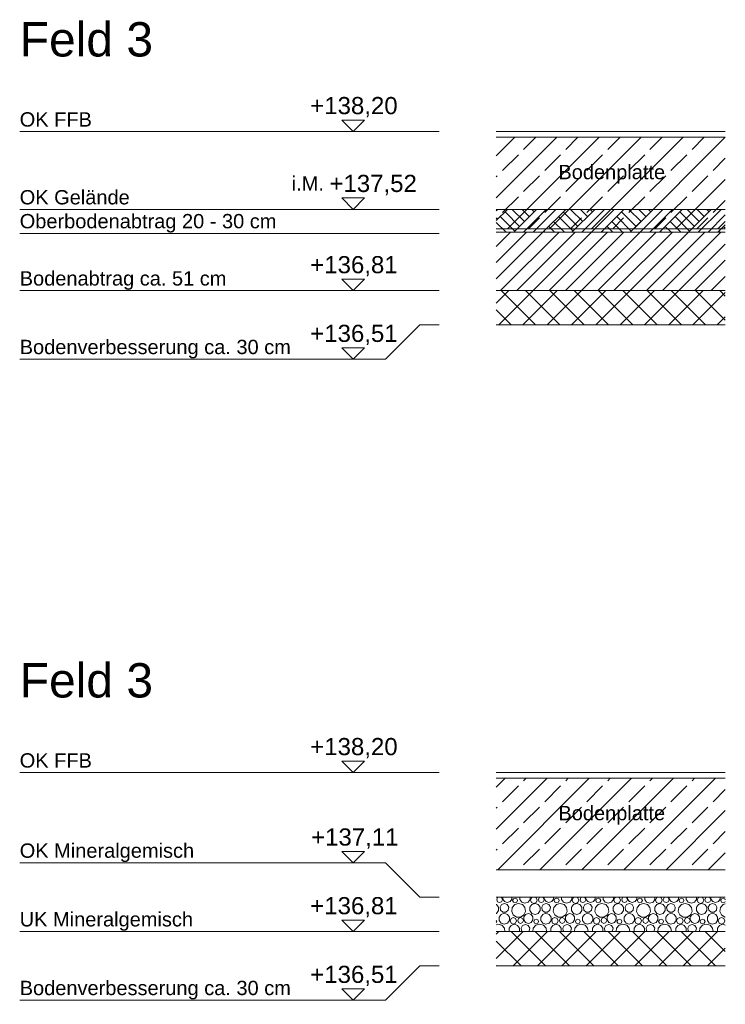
# Model space of a CAD drawing. Header units: metres. Extents: x -177922 to 5550634, y -507967 to 368279.
# Tile 4 of 125: x -47513 to -41351, y -85328 to -76726. Entities that reach past the tile are written whole.
import ezdxf

# ---------------------------------------------------------------- set-up
doc = ezdxf.new("R2010")
doc.units = ezdxf.units.M
doc.header["$LTSCALE"] = 0.05
doc.linetypes.add('Wipeout_Contour', pattern=[20000, 0, -20000])
for name, color, linetype in [('A_1_Schraffuren', 7, 'Continuous'), ('A_6_BE_Linien', 7, 'Continuous'), ('A_6_BE_Text', 7, 'Continuous')]:
    doc.layers.add(name, color=color, linetype=linetype)
doc.styles.add('ERSTELLTER_STIL_3', font='arial.ttf')
pattern_1 = [(45, (0, 0), (-183.84776, 183.84776), []), (45, (-91.92, 91.92), (-183.84776, 183.84776), [195, -65])]
pattern_2 = [(45, (0, 0), (-106.06602, 106.06602), []), (135, (0, 0), (106.06602, 106.06602), [])]

# ---------------------------------------------------------------- blocks, each defined once
blk = doc.blocks.new('*X46')
at = {"layer": 'A_1_Schraffuren', "color": 1, "linetype": 'Continuous', "lineweight": 18}
for p, q in [((-43348.1, -84456.4), (-43350.9, -84455.5)), ((-43330.8, -84480.3), (-43348.1, -84456.4)), ((-43339.7, -84396.4), (-43347.1, -84414.1)), ((-43347.1, -84414.1), (-43339.7, -84431.8)), ((-43331.6, -84393), (-43339.7, -84396.4)), ((-43339.7, -84431.8), (-43322, -84439.2)), ((-43322, -84439.2), (-43304.3, -84431.8)), ((-43304.8, -84456.8), (-43317.9, -84479.5)), ((-43304.3, -84396.4), (-43312.4, -84393)), ((-43280.1, -84447.8), (-43304.8, -84456.8)), ((-43296.9, -84414.1), (-43304.3, -84396.4)), ((-43304.3, -84431.8), (-43296.9, -84414.1)), ((-43295.1, -84393), (-43295.1, -84409.5)), ((-43295.1, -84409.5), (-43279.6, -84430.8)), ((-43255.5, -84456.8), (-43280.1, -84447.8)), ((-43279.6, -84430.8), (-43254.6, -84438.9)), ((-43242.4, -84479.5), (-43255.5, -84456.8)), ((-43254.6, -84438.9), (-43229.6, -84430.8)), ((-43229.6, -84430.8), (-43214.2, -84409.5)), ((-43214.2, -84409.5), (-43214.2, -84393)), ((-43189.1, -84456), (-43211.7, -84482)), ((-43201.9, -84407.2), (-43207.9, -84421.8)), ((-43207.9, -84421.8), (-43201.9, -84436.4)), ((-43187.2, -84401.1), (-43201.9, -84407.2)), ((-43201.9, -84436.4), (-43187.2, -84442.5)), ((-43156, -84446.2), (-43189.1, -84456)), ((-43172.6, -84407.2), (-43187.2, -84401.1)), ((-43187.2, -84442.5), (-43172.6, -84436.4)), ((-43166.6, -84421.8), (-43172.6, -84407.2)), ((-43172.6, -84436.4), (-43166.6, -84421.8)), ((-43122.9, -84456), (-43156, -84446.2)), ((-43146.1, -84393), (-43146.1, -84413.2)), ((-43146.1, -84413.2), (-43129, -84436.8)), ((-43129, -84436.8), (-43101.1, -84445.9)), ((-43100.3, -84482), (-43122.9, -84456)), ((-43101.1, -84445.9), (-43073.3, -84436.8)), ((-43073.3, -84436.8), (-43056.2, -84413.2)), ((-43040.5, -84456.4), (-43057.8, -84480.3)), ((-43056.2, -84413.2), (-43056.2, -84393)), ((-43042.3, -84397.4), (-43050.7, -84417.7)), ((-43050.7, -84417.7), (-43042.3, -84437.9)), ((-43031.6, -84393), (-43042.3, -84397.4)), ((-43042.3, -84437.9), (-43022.1, -84446.2)), ((-43012.5, -84447.3), (-43040.5, -84456.4)), ((-43022.1, -84446.2), (-43001.9, -84437.9)), ((-43001.9, -84397.4), (-43012.6, -84393)), ((-42984.4, -84456.4), (-43012.5, -84447.3)), ((-42993.5, -84417.7), (-43001.9, -84397.4)), ((-43001.9, -84437.9), (-42993.5, -84417.7)), ((-42967.1, -84480.3), (-42984.4, -84456.4)), ((-42976, -84396.4), (-42983.4, -84414.1)), ((-42983.4, -84414.1), (-42976, -84431.8)), ((-42967.9, -84393), (-42976, -84396.4)), ((-42976, -84431.8), (-42958.3, -84439.2)), ((-42958.3, -84439.2), (-42940.6, -84431.8)), ((-42941.1, -84456.8), (-42954.2, -84479.5)), ((-42940.6, -84396.4), (-42948.7, -84393)), ((-42916.4, -84447.8), (-42941.1, -84456.8)), ((-42933.2, -84414.1), (-42940.6, -84396.4)), ((-42940.6, -84431.8), (-42933.2, -84414.1)), ((-42931.4, -84393), (-42931.4, -84409.5)), ((-42931.4, -84409.5), (-42915.9, -84430.8)), ((-42891.8, -84456.8), (-42916.4, -84447.8)), ((-42915.9, -84430.8), (-42890.9, -84438.9)), ((-42878.6, -84479.5), (-42891.8, -84456.8)), ((-42890.9, -84438.9), (-42865.9, -84430.8)), ((-42865.9, -84430.8), (-42850.4, -84409.5)), ((-42850.4, -84409.5), (-42850.4, -84393)), ((-42825.4, -84456), (-42848, -84482)), ((-42838.2, -84407.2), (-42844.2, -84421.8)), ((-42844.2, -84421.8), (-42838.2, -84436.4)), ((-42823.5, -84401.1), (-42838.2, -84407.2)), ((-42838.2, -84436.4), (-42823.5, -84442.5)), ((-42792.3, -84446.2), (-42825.4, -84456)), ((-42808.9, -84407.2), (-42823.5, -84401.1)), ((-42823.5, -84442.5), (-42808.9, -84436.4)), ((-42802.9, -84421.8), (-42808.9, -84407.2)), ((-42808.9, -84436.4), (-42802.9, -84421.8)), ((-42759.2, -84456), (-42792.3, -84446.2)), ((-42782.4, -84393), (-42782.4, -84413.2)), ((-42782.4, -84413.2), (-42765.2, -84436.8)), ((-42765.2, -84436.8), (-42737.4, -84445.9)), ((-42736.6, -84482), (-42759.2, -84456)), ((-42737.4, -84445.9), (-42709.6, -84436.8)), ((-42709.6, -84436.8), (-42692.4, -84413.2)), ((-42676.8, -84456.4), (-42694.1, -84480.3)), ((-42692.4, -84413.2), (-42692.4, -84393)), ((-42678.6, -84397.4), (-42687, -84417.7)), ((-42687, -84417.7), (-42678.6, -84437.9)), ((-42667.9, -84393), (-42678.6, -84397.4)), ((-42678.6, -84437.9), (-42658.4, -84446.2)), ((-42648.7, -84447.3), (-42676.8, -84456.4)), ((-42658.4, -84446.2), (-42638.2, -84437.9)), ((-42638.2, -84397.4), (-42648.9, -84393)), ((-42620.7, -84456.4), (-42648.7, -84447.3)), ((-42629.8, -84417.7), (-42638.2, -84397.4)), ((-42638.2, -84437.9), (-42629.8, -84417.7)), ((-42603.4, -84480.3), (-42620.7, -84456.4)), ((-42612.3, -84396.4), (-42619.7, -84414.1)), ((-42619.7, -84414.1), (-42612.3, -84431.8)), ((-42604.2, -84393), (-42612.3, -84396.4)), ((-42612.3, -84431.8), (-42594.6, -84439.2)), ((-42594.6, -84439.2), (-42576.9, -84431.8)), ((-42577.4, -84456.8), (-42590.5, -84479.5)), ((-42576.9, -84396.4), (-42585, -84393)), ((-42552.7, -84447.8), (-42577.4, -84456.8)), ((-42569.5, -84414.1), (-42576.9, -84396.4)), ((-42576.9, -84431.8), (-42569.5, -84414.1)), ((-42567.7, -84393), (-42567.7, -84409.5)), ((-42567.7, -84409.5), (-42552.2, -84430.8)), ((-42528.1, -84456.8), (-42552.7, -84447.8)), ((-42552.2, -84430.8), (-42527.2, -84438.9)), ((-42514.9, -84479.5), (-42528.1, -84456.8)), ((-42527.2, -84438.9), (-42502.2, -84430.8)), ((-42502.2, -84430.8), (-42486.7, -84409.5)), ((-42486.7, -84409.5), (-42486.7, -84393)), ((-42461.7, -84456), (-42484.3, -84482)), ((-42474.5, -84407.2), (-42480.5, -84421.8)), ((-42480.5, -84421.8), (-42474.5, -84436.4)), ((-42459.8, -84401.1), (-42474.5, -84407.2)), ((-42474.5, -84436.4), (-42459.8, -84442.5)), ((-42428.6, -84446.2), (-42461.7, -84456)), ((-42445.2, -84407.2), (-42459.8, -84401.1)), ((-42459.8, -84442.5), (-42445.2, -84436.4)), ((-42439.2, -84421.8), (-42445.2, -84407.2)), ((-42445.2, -84436.4), (-42439.2, -84421.8)), ((-42395.5, -84456), (-42428.6, -84446.2)), ((-42418.7, -84393), (-42418.7, -84413.2)), ((-42418.7, -84413.2), (-42401.5, -84436.8)), ((-42401.5, -84436.8), (-42373.7, -84445.9)), ((-42372.9, -84482), (-42395.5, -84456)), ((-42373.7, -84445.9), (-42345.9, -84436.8)), ((-42345.9, -84436.8), (-42328.7, -84413.2)), ((-42313.1, -84456.4), (-42330.4, -84480.3)), ((-42328.7, -84413.2), (-42328.7, -84393)), ((-42314.9, -84397.4), (-42323.3, -84417.7)), ((-42323.3, -84417.7), (-42314.9, -84437.9)), ((-42304.2, -84393), (-42314.9, -84397.4)), ((-42314.9, -84437.9), (-42294.7, -84446.2)), ((-42285, -84447.3), (-42313.1, -84456.4)), ((-42294.7, -84446.2), (-42274.5, -84437.9)), ((-42274.5, -84397.4), (-42285.2, -84393)), ((-42257, -84456.4), (-42285, -84447.3)), ((-42266.1, -84417.7), (-42274.5, -84397.4)), ((-42274.5, -84437.9), (-42266.1, -84417.7)), ((-42239.7, -84480.3), (-42257, -84456.4)), ((-42248.6, -84396.4), (-42255.9, -84414.1)), ((-42255.9, -84414.1), (-42248.6, -84431.8)), ((-42240.5, -84393), (-42248.6, -84396.4)), ((-42248.6, -84431.8), (-42230.9, -84439.2)), ((-42230.9, -84439.2), (-42213.1, -84431.8)), ((-42213.7, -84456.8), (-42226.8, -84479.5)), ((-42213.1, -84396.4), (-42221.3, -84393)), ((-42189, -84447.8), (-42213.7, -84456.8)), ((-42205.8, -84414.1), (-42213.1, -84396.4)), ((-42213.1, -84431.8), (-42205.8, -84414.1)), ((-42204, -84393), (-42204, -84409.5)), ((-42204, -84409.5), (-42188.5, -84430.8)), ((-42164.3, -84456.8), (-42189, -84447.8)), ((-42188.5, -84430.8), (-42163.5, -84438.9)), ((-42151.2, -84479.5), (-42164.3, -84456.8)), ((-42163.5, -84438.9), (-42138.5, -84430.8)), ((-42138.5, -84430.8), (-42123, -84409.5)), ((-42123, -84409.5), (-42123, -84393)), ((-42098, -84456), (-42120.6, -84482)), ((-42110.7, -84407.2), (-42116.8, -84421.8)), ((-42116.8, -84421.8), (-42110.7, -84436.4)), ((-42096.1, -84401.1), (-42110.7, -84407.2)), ((-42110.7, -84436.4), (-42096.1, -84442.5)), ((-42064.9, -84446.2), (-42098, -84456)), ((-42081.5, -84407.2), (-42096.1, -84401.1)), ((-42096.1, -84442.5), (-42081.5, -84436.4)), ((-42075.4, -84421.8), (-42081.5, -84407.2)), ((-42081.5, -84436.4), (-42075.4, -84421.8)), ((-42031.8, -84456), (-42064.9, -84446.2)), ((-42055, -84393), (-42055, -84413.2)), ((-42055, -84413.2), (-42037.8, -84436.8)), ((-42037.8, -84436.8), (-42010, -84445.9)), ((-42009.2, -84482), (-42031.8, -84456)), ((-42010, -84445.9), (-41982.2, -84436.8)), ((-41982.2, -84436.8), (-41965, -84413.2)), ((-41949.4, -84456.4), (-41966.7, -84480.3)), ((-41965, -84413.2), (-41965, -84393)), ((-41951.2, -84397.4), (-41959.6, -84417.7)), ((-41959.6, -84417.7), (-41951.2, -84437.9)), ((-41940.5, -84393), (-41951.2, -84397.4)), ((-41951.2, -84437.9), (-41931, -84446.2)), ((-41921.3, -84447.3), (-41949.4, -84456.4)), ((-41931, -84446.2), (-41910.8, -84437.9)), ((-41910.8, -84397.4), (-41921.5, -84393)), ((-41893.3, -84456.4), (-41921.3, -84447.3)), ((-41902.4, -84417.7), (-41910.8, -84397.4)), ((-41910.8, -84437.9), (-41902.4, -84417.7)), ((-41876, -84480.3), (-41893.3, -84456.4)), ((-41884.9, -84396.4), (-41892.2, -84414.1)), ((-41892.2, -84414.1), (-41884.9, -84431.8)), ((-41876.7, -84393), (-41884.9, -84396.4)), ((-41884.9, -84431.8), (-41867.2, -84439.2)), ((-41867.2, -84439.2), (-41849.4, -84431.8)), ((-41849.9, -84456.8), (-41863.1, -84479.5)), ((-41849.4, -84396.4), (-41857.6, -84393)), ((-41825.3, -84447.8), (-41849.9, -84456.8)), ((-41842.1, -84414.1), (-41849.4, -84396.4)), ((-41849.4, -84431.8), (-41842.1, -84414.1)), ((-41840.3, -84393), (-41840.3, -84409.5)), ((-41840.3, -84409.5), (-41824.8, -84430.8)), ((-41800.6, -84456.8), (-41825.3, -84447.8)), ((-41824.8, -84430.8), (-41799.8, -84438.9)), ((-41787.5, -84479.5), (-41800.6, -84456.8)), ((-41799.8, -84438.9), (-41774.8, -84430.8)), ((-41774.8, -84430.8), (-41759.3, -84409.5)), ((-41759.3, -84409.5), (-41759.3, -84393)), ((-41734.3, -84456), (-41756.9, -84482)), ((-41747, -84407.2), (-41753.1, -84421.8)), ((-41753.1, -84421.8), (-41747, -84436.4)), ((-41732.4, -84401.1), (-41747, -84407.2)), ((-41747, -84436.4), (-41732.4, -84442.5)), ((-41701.2, -84446.2), (-41734.3, -84456)), ((-41717.8, -84407.2), (-41732.4, -84401.1)), ((-41732.4, -84442.5), (-41717.8, -84436.4)), ((-41711.7, -84421.8), (-41717.8, -84407.2)), ((-41717.8, -84436.4), (-41711.7, -84421.8)), ((-41668.1, -84456), (-41701.2, -84446.2)), ((-41691.3, -84393), (-41691.3, -84413.2)), ((-41691.3, -84413.2), (-41674.1, -84436.8)), ((-41674.1, -84436.8), (-41646.3, -84445.9)), ((-41645.5, -84482), (-41668.1, -84456)), ((-41646.3, -84445.9), (-41618.5, -84436.8)), ((-41618.5, -84436.8), (-41601.3, -84413.2)), ((-41585.7, -84456.4), (-41603, -84480.3)), ((-41601.3, -84413.2), (-41601.3, -84393)), ((-41587.5, -84397.4), (-41595.9, -84417.7)), ((-41595.9, -84417.7), (-41587.5, -84437.9)), ((-41576.8, -84393), (-41587.5, -84397.4)), ((-41587.5, -84437.9), (-41567.3, -84446.2)), ((-41557.6, -84447.3), (-41585.7, -84456.4)), ((-41567.3, -84446.2), (-41547.1, -84437.9)), ((-41547.1, -84397.4), (-41557.8, -84393)), ((-41529.6, -84456.4), (-41557.6, -84447.3)), ((-41538.7, -84417.7), (-41547.1, -84397.4)), ((-41547.1, -84437.9), (-41538.7, -84417.7)), ((-41512.3, -84480.3), (-41529.6, -84456.4)), ((-41521.2, -84396.4), (-41528.5, -84414.1)), ((-41528.5, -84414.1), (-41521.2, -84431.8)), ((-41513, -84393), (-41521.2, -84396.4)), ((-41521.2, -84431.8), (-41503.5, -84439.2)), ((-41503.5, -84439.2), (-41485.7, -84431.8)), ((-41486.2, -84456.8), (-41499.4, -84479.5)), ((-41485.7, -84396.4), (-41493.9, -84393)), ((-41461.6, -84447.8), (-41486.2, -84456.8)), ((-41478.4, -84414.1), (-41485.7, -84396.4)), ((-41485.7, -84431.8), (-41478.4, -84414.1)), ((-41476.6, -84393), (-41476.6, -84409.5)), ((-41476.6, -84409.5), (-41461.1, -84430.8)), ((-41436.9, -84456.8), (-41461.6, -84447.8)), ((-41461.1, -84430.8), (-41436.1, -84438.9)), ((-41423.8, -84479.5), (-41436.9, -84456.8)), ((-41436.1, -84438.9), (-41411.1, -84430.8)), ((-41411.1, -84430.8), (-41395.6, -84409.5)), ((-41395.6, -84409.5), (-41395.6, -84393)), ((-41370.6, -84456), (-41393.2, -84482)), ((-41383.3, -84407.2), (-41389.4, -84421.8)), ((-41389.4, -84421.8), (-41383.3, -84436.4)), ((-41368.7, -84401.1), (-41383.3, -84407.2)), ((-41383.3, -84436.4), (-41368.7, -84442.5)), ((-41350.9, -84450.2), (-41370.6, -84456)), ((-41354.1, -84407.2), (-41368.7, -84401.1)), ((-41368.7, -84442.5), (-41354.1, -84436.4)), ((-41350.9, -84414.8), (-41354.1, -84407.2)), ((-41354.1, -84436.4), (-41350.9, -84428.8)), ((-43350.9, -84534.5), (-43348.1, -84533.6)), ((-43348.1, -84533.6), (-43330.8, -84509.7)), ((-43330.8, -84509.7), (-43330.8, -84480.3)), ((-43309, -84542.3), (-43326.1, -84565.9)), ((-43317.9, -84479.5), (-43313.3, -84505.4)), ((-43313.3, -84505.4), (-43293.2, -84522.2)), ((-43281.1, -84533.2), (-43309, -84542.3)), ((-43293.2, -84522.2), (-43267, -84522.2)), ((-43253.3, -84542.3), (-43281.1, -84533.2)), ((-43267, -84522.2), (-43246.9, -84505.4)), ((-43236.2, -84565.9), (-43253.3, -84542.3)), ((-43246.9, -84505.4), (-43242.4, -84479.5)), ((-43211.7, -84482), (-43216.6, -84516.2)), ((-43216.6, -84516.2), (-43202.3, -84547.5)), ((-43202.3, -84547.5), (-43173.3, -84566.2)), ((-43138.8, -84566.2), (-43109.8, -84547.5)), ((-43095.9, -84543.9), (-43111.4, -84565.2)), ((-43109.8, -84547.5), (-43095.4, -84516.2)), ((-43095.4, -84516.2), (-43100.3, -84482)), ((-43070.9, -84535.8), (-43095.9, -84543.9)), ((-43045.9, -84543.9), (-43070.9, -84535.8)), ((-43057.8, -84480.3), (-43057.8, -84509.7)), ((-43057.8, -84509.7), (-43040.5, -84533.6)), ((-43030.4, -84565.2), (-43045.9, -84543.9)), ((-43040.5, -84533.6), (-43012.5, -84542.7)), ((-43012.5, -84542.7), (-42984.4, -84533.6)), ((-42984.4, -84533.6), (-42967.1, -84509.7)), ((-42967.1, -84509.7), (-42967.1, -84480.3)), ((-42945.2, -84542.3), (-42962.4, -84565.9)), ((-42954.2, -84479.5), (-42949.6, -84505.4)), ((-42949.6, -84505.4), (-42929.5, -84522.2)), ((-42917.4, -84533.2), (-42945.2, -84542.3)), ((-42929.5, -84522.2), (-42903.3, -84522.2)), ((-42889.6, -84542.3), (-42917.4, -84533.2)), ((-42903.3, -84522.2), (-42883.2, -84505.4)), ((-42872.4, -84565.9), (-42889.6, -84542.3)), ((-42883.2, -84505.4), (-42878.6, -84479.5)), ((-42848, -84482), (-42852.9, -84516.2)), ((-42852.9, -84516.2), (-42838.6, -84547.5)), ((-42838.6, -84547.5), (-42809.6, -84566.2)), ((-42775.1, -84566.2), (-42746, -84547.5)), ((-42732.2, -84543.9), (-42747.7, -84565.2)), ((-42746, -84547.5), (-42731.7, -84516.2)), ((-42731.7, -84516.2), (-42736.6, -84482)), ((-42707.2, -84535.8), (-42732.2, -84543.9)), ((-42682.2, -84543.9), (-42707.2, -84535.8)), ((-42694.1, -84480.3), (-42694.1, -84509.7)), ((-42694.1, -84509.7), (-42676.8, -84533.6)), ((-42666.7, -84565.2), (-42682.2, -84543.9)), ((-42676.8, -84533.6), (-42648.7, -84542.7)), ((-42648.7, -84542.7), (-42620.7, -84533.6)), ((-42620.7, -84533.6), (-42603.4, -84509.7)), ((-42603.4, -84509.7), (-42603.4, -84480.3)), ((-42581.5, -84542.3), (-42598.7, -84565.9)), ((-42590.5, -84479.5), (-42585.9, -84505.4)), ((-42585.9, -84505.4), (-42565.8, -84522.2)), ((-42553.7, -84533.2), (-42581.5, -84542.3)), ((-42565.8, -84522.2), (-42539.6, -84522.2)), ((-42525.9, -84542.3), (-42553.7, -84533.2)), ((-42539.6, -84522.2), (-42519.5, -84505.4)), ((-42508.7, -84565.9), (-42525.9, -84542.3)), ((-42519.5, -84505.4), (-42514.9, -84479.5)), ((-42484.3, -84482), (-42489.2, -84516.2)), ((-42489.2, -84516.2), (-42474.9, -84547.5)), ((-42474.9, -84547.5), (-42445.8, -84566.2)), ((-42411.4, -84566.2), (-42382.3, -84547.5)), ((-42368.5, -84543.9), (-42384, -84565.2)), ((-42382.3, -84547.5), (-42368, -84516.2)), ((-42368, -84516.2), (-42372.9, -84482)), ((-42343.5, -84535.8), (-42368.5, -84543.9)), ((-42318.5, -84543.9), (-42343.5, -84535.8)), ((-42330.4, -84480.3), (-42330.4, -84509.7)), ((-42330.4, -84509.7), (-42313.1, -84533.6)), ((-42303, -84565.2), (-42318.5, -84543.9)), ((-42313.1, -84533.6), (-42285, -84542.7)), ((-42285, -84542.7), (-42257, -84533.6)), ((-42257, -84533.6), (-42239.7, -84509.7)), ((-42239.7, -84509.7), (-42239.7, -84480.3)), ((-42217.8, -84542.3), (-42235, -84565.9)), ((-42226.8, -84479.5), (-42222.2, -84505.4)), ((-42222.2, -84505.4), (-42202.1, -84522.2)), ((-42190, -84533.2), (-42217.8, -84542.3)), ((-42202.1, -84522.2), (-42175.9, -84522.2)), ((-42162.2, -84542.3), (-42190, -84533.2)), ((-42175.9, -84522.2), (-42155.8, -84505.4)), ((-42145, -84565.9), (-42162.2, -84542.3)), ((-42155.8, -84505.4), (-42151.2, -84479.5)), ((-42120.6, -84482), (-42125.5, -84516.2)), ((-42125.5, -84516.2), (-42111.2, -84547.5)), ((-42111.2, -84547.5), (-42082.1, -84566.2)), ((-42047.6, -84566.2), (-42018.6, -84547.5)), ((-42004.8, -84543.9), (-42020.3, -84565.2)), ((-42018.6, -84547.5), (-42004.3, -84516.2)), ((-42004.3, -84516.2), (-42009.2, -84482)), ((-41979.8, -84535.8), (-42004.8, -84543.9)), ((-41954.8, -84543.9), (-41979.8, -84535.8)), ((-41966.7, -84480.3), (-41966.7, -84509.7)), ((-41966.7, -84509.7), (-41949.4, -84533.6)), ((-41939.3, -84565.2), (-41954.8, -84543.9)), ((-41949.4, -84533.6), (-41921.3, -84542.7)), ((-41921.3, -84542.7), (-41893.3, -84533.6)), ((-41893.3, -84533.6), (-41876, -84509.7)), ((-41876, -84509.7), (-41876, -84480.3)), ((-41854.1, -84542.3), (-41871.3, -84565.9)), ((-41863.1, -84479.5), (-41858.5, -84505.4)), ((-41858.5, -84505.4), (-41838.4, -84522.2)), ((-41826.3, -84533.2), (-41854.1, -84542.3)), ((-41838.4, -84522.2), (-41812.2, -84522.2)), ((-41798.5, -84542.3), (-41826.3, -84533.2)), ((-41812.2, -84522.2), (-41792.1, -84505.4)), ((-41781.3, -84565.9), (-41798.5, -84542.3)), ((-41792.1, -84505.4), (-41787.5, -84479.5)), ((-41756.9, -84482), (-41761.8, -84516.2)), ((-41761.8, -84516.2), (-41747.4, -84547.5)), ((-41747.4, -84547.5), (-41718.4, -84566.2)), ((-41683.9, -84566.2), (-41654.9, -84547.5)), ((-41641.1, -84543.9), (-41656.6, -84565.2)), ((-41654.9, -84547.5), (-41640.6, -84516.2)), ((-41640.6, -84516.2), (-41645.5, -84482)), ((-41616.1, -84535.8), (-41641.1, -84543.9)), ((-41591.1, -84543.9), (-41616.1, -84535.8)), ((-41603, -84480.3), (-41603, -84509.7)), ((-41603, -84509.7), (-41585.7, -84533.6)), ((-41575.6, -84565.2), (-41591.1, -84543.9)), ((-41585.7, -84533.6), (-41557.6, -84542.7)), ((-41557.6, -84542.7), (-41529.6, -84533.6)), ((-41529.6, -84533.6), (-41512.3, -84509.7)), ((-41512.3, -84509.7), (-41512.3, -84480.3)), ((-41490.4, -84542.3), (-41507.6, -84565.9)), ((-41499.4, -84479.5), (-41494.8, -84505.4)), ((-41494.8, -84505.4), (-41474.7, -84522.2)), ((-41462.6, -84533.2), (-41490.4, -84542.3)), ((-41474.7, -84522.2), (-41448.5, -84522.2)), ((-41434.8, -84542.3), (-41462.6, -84533.2)), ((-41448.5, -84522.2), (-41428.4, -84505.4)), ((-41417.6, -84565.9), (-41434.8, -84542.3)), ((-41428.4, -84505.4), (-41423.8, -84479.5)), ((-41393.2, -84482), (-41398.1, -84516.2)), ((-41398.1, -84516.2), (-41383.7, -84547.5)), ((-41383.7, -84547.5), (-41354.7, -84566.2)), ((-43346.6, -84603.8), (-43350.9, -84593.3)), ((-43350.9, -84614.3), (-43346.6, -84603.8)), ((-43336, -84628.2), (-43350.9, -84632.6)), ((-43302.9, -84638), (-43336, -84628.2)), ((-43326.1, -84565.9), (-43326.1, -84595.2)), ((-43326.1, -84595.2), (-43309, -84618.8)), ((-43309, -84618.8), (-43281.1, -84627.9)), ((-43280.3, -84664), (-43302.9, -84638)), ((-43281.1, -84627.9), (-43253.3, -84618.8)), ((-43253.3, -84618.8), (-43236.2, -84595.2)), ((-43220.5, -84638.4), (-43237.8, -84662.3)), ((-43236.2, -84595.2), (-43236.2, -84565.9)), ((-43222.3, -84579.4), (-43230.7, -84599.6)), ((-43230.7, -84599.6), (-43222.3, -84619.9)), ((-43202.1, -84571.1), (-43222.3, -84579.4)), ((-43222.3, -84619.9), (-43202.1, -84628.2)), ((-43192.5, -84629.3), (-43220.5, -84638.4)), ((-43181.9, -84579.4), (-43202.1, -84571.1)), ((-43202.1, -84628.2), (-43181.9, -84619.9)), ((-43164.4, -84638.4), (-43192.5, -84629.3)), ((-43173.5, -84599.6), (-43181.9, -84579.4)), ((-43181.9, -84619.9), (-43173.5, -84599.6)), ((-43173.3, -84566.2), (-43138.8, -84566.2)), ((-43147.1, -84662.3), (-43164.4, -84638.4)), ((-43156, -84578.4), (-43163.4, -84596.1)), ((-43163.4, -84596.1), (-43156, -84613.8)), ((-43138.3, -84571), (-43156, -84578.4)), ((-43156, -84613.8), (-43138.3, -84621.2)), ((-43120.6, -84578.4), (-43138.3, -84571)), ((-43138.3, -84621.2), (-43120.6, -84613.8)), ((-43121.1, -84638.8), (-43134.2, -84661.5)), ((-43096.4, -84629.8), (-43121.1, -84638.8)), ((-43113.2, -84596.1), (-43120.6, -84578.4)), ((-43120.6, -84613.8), (-43113.2, -84596.1)), ((-43111.4, -84565.2), (-43111.4, -84591.5)), ((-43111.4, -84591.5), (-43095.9, -84612.8)), ((-43071.8, -84638.8), (-43096.4, -84629.8)), ((-43095.9, -84612.8), (-43070.9, -84620.9)), ((-43058.6, -84661.5), (-43071.8, -84638.8)), ((-43070.9, -84620.9), (-43045.9, -84612.8)), ((-43045.9, -84612.8), (-43030.4, -84591.5)), ((-43030.4, -84591.5), (-43030.4, -84565.2)), ((-43005.4, -84638), (-43028, -84664)), ((-43018.2, -84589.2), (-43024.2, -84603.8)), ((-43024.2, -84603.8), (-43018.2, -84618.4)), ((-43003.5, -84583.1), (-43018.2, -84589.2)), ((-43018.2, -84618.4), (-43003.5, -84624.5)), ((-42972.3, -84628.2), (-43005.4, -84638)), ((-42988.9, -84589.2), (-43003.5, -84583.1)), ((-43003.5, -84624.5), (-42988.9, -84618.4)), ((-42982.9, -84603.8), (-42988.9, -84589.2)), ((-42988.9, -84618.4), (-42982.9, -84603.8)), ((-42939.2, -84638), (-42972.3, -84628.2)), ((-42962.4, -84565.9), (-42962.4, -84595.2)), ((-42962.4, -84595.2), (-42945.2, -84618.8)), ((-42945.2, -84618.8), (-42917.4, -84627.9)), ((-42916.6, -84664), (-42939.2, -84638)), ((-42917.4, -84627.9), (-42889.6, -84618.8)), ((-42889.6, -84618.8), (-42872.4, -84595.2)), ((-42856.8, -84638.4), (-42874.1, -84662.3)), ((-42872.4, -84595.2), (-42872.4, -84565.9)), ((-42858.6, -84579.4), (-42867, -84599.6)), ((-42867, -84599.6), (-42858.6, -84619.9)), ((-42838.4, -84571.1), (-42858.6, -84579.4)), ((-42858.6, -84619.9), (-42838.4, -84628.2)), ((-42828.7, -84629.3), (-42856.8, -84638.4)), ((-42818.2, -84579.4), (-42838.4, -84571.1)), ((-42838.4, -84628.2), (-42818.2, -84619.9)), ((-42800.7, -84638.4), (-42828.7, -84629.3)), ((-42809.8, -84599.6), (-42818.2, -84579.4)), ((-42818.2, -84619.9), (-42809.8, -84599.6)), ((-42809.6, -84566.2), (-42775.1, -84566.2)), ((-42783.4, -84662.3), (-42800.7, -84638.4)), ((-42792.3, -84578.4), (-42799.7, -84596.1)), ((-42799.7, -84596.1), (-42792.3, -84613.8)), ((-42774.6, -84571), (-42792.3, -84578.4)), ((-42792.3, -84613.8), (-42774.6, -84621.2)), ((-42756.9, -84578.4), (-42774.6, -84571)), ((-42774.6, -84621.2), (-42756.9, -84613.8)), ((-42757.4, -84638.8), (-42770.5, -84661.5)), ((-42732.7, -84629.8), (-42757.4, -84638.8)), ((-42749.5, -84596.1), (-42756.9, -84578.4)), ((-42756.9, -84613.8), (-42749.5, -84596.1)), ((-42747.7, -84565.2), (-42747.7, -84591.5)), ((-42747.7, -84591.5), (-42732.2, -84612.8)), ((-42708.1, -84638.8), (-42732.7, -84629.8)), ((-42732.2, -84612.8), (-42707.2, -84620.9)), ((-42694.9, -84661.5), (-42708.1, -84638.8)), ((-42707.2, -84620.9), (-42682.2, -84612.8)), ((-42682.2, -84612.8), (-42666.7, -84591.5)), ((-42666.7, -84591.5), (-42666.7, -84565.2)), ((-42641.7, -84638), (-42664.3, -84664)), ((-42654.5, -84589.2), (-42660.5, -84603.8)), ((-42660.5, -84603.8), (-42654.5, -84618.4)), ((-42639.8, -84583.1), (-42654.5, -84589.2)), ((-42654.5, -84618.4), (-42639.8, -84624.5)), ((-42608.6, -84628.2), (-42641.7, -84638)), ((-42625.2, -84589.2), (-42639.8, -84583.1)), ((-42639.8, -84624.5), (-42625.2, -84618.4)), ((-42619.2, -84603.8), (-42625.2, -84589.2)), ((-42625.2, -84618.4), (-42619.2, -84603.8)), ((-42575.5, -84638), (-42608.6, -84628.2)), ((-42598.7, -84565.9), (-42598.7, -84595.2)), ((-42598.7, -84595.2), (-42581.5, -84618.8)), ((-42581.5, -84618.8), (-42553.7, -84627.9)), ((-42552.9, -84664), (-42575.5, -84638)), ((-42553.7, -84627.9), (-42525.9, -84618.8)), ((-42525.9, -84618.8), (-42508.7, -84595.2)), ((-42493.1, -84638.4), (-42510.4, -84662.3)), ((-42508.7, -84595.2), (-42508.7, -84565.9)), ((-42494.9, -84579.4), (-42503.3, -84599.6)), ((-42503.3, -84599.6), (-42494.9, -84619.9)), ((-42474.7, -84571.1), (-42494.9, -84579.4)), ((-42494.9, -84619.9), (-42474.7, -84628.2)), ((-42465, -84629.3), (-42493.1, -84638.4)), ((-42454.5, -84579.4), (-42474.7, -84571.1)), ((-42474.7, -84628.2), (-42454.5, -84619.9)), ((-42437, -84638.4), (-42465, -84629.3)), ((-42446.1, -84599.6), (-42454.5, -84579.4)), ((-42454.5, -84619.9), (-42446.1, -84599.6)), ((-42445.8, -84566.2), (-42411.4, -84566.2)), ((-42419.7, -84662.3), (-42437, -84638.4)), ((-42428.6, -84578.4), (-42435.9, -84596.1)), ((-42435.9, -84596.1), (-42428.6, -84613.8)), ((-42410.9, -84571), (-42428.6, -84578.4)), ((-42428.6, -84613.8), (-42410.9, -84621.2)), ((-42393.1, -84578.4), (-42410.9, -84571)), ((-42410.9, -84621.2), (-42393.1, -84613.8)), ((-42393.7, -84638.8), (-42406.8, -84661.5)), ((-42369, -84629.8), (-42393.7, -84638.8)), ((-42385.8, -84596.1), (-42393.1, -84578.4)), ((-42393.1, -84613.8), (-42385.8, -84596.1)), ((-42384, -84565.2), (-42384, -84591.5)), ((-42384, -84591.5), (-42368.5, -84612.8)), ((-42344.3, -84638.8), (-42369, -84629.8)), ((-42368.5, -84612.8), (-42343.5, -84620.9)), ((-42331.2, -84661.5), (-42344.3, -84638.8)), ((-42343.5, -84620.9), (-42318.5, -84612.8)), ((-42318.5, -84612.8), (-42303, -84591.5)), ((-42303, -84591.5), (-42303, -84565.2)), ((-42278, -84638), (-42300.6, -84664)), ((-42290.7, -84589.2), (-42296.8, -84603.8)), ((-42296.8, -84603.8), (-42290.7, -84618.4)), ((-42276.1, -84583.1), (-42290.7, -84589.2)), ((-42290.7, -84618.4), (-42276.1, -84624.5)), ((-42244.9, -84628.2), (-42278, -84638)), ((-42261.5, -84589.2), (-42276.1, -84583.1)), ((-42276.1, -84624.5), (-42261.5, -84618.4)), ((-42255.4, -84603.8), (-42261.5, -84589.2)), ((-42261.5, -84618.4), (-42255.4, -84603.8)), ((-42211.8, -84638), (-42244.9, -84628.2)), ((-42235, -84565.9), (-42235, -84595.2)), ((-42235, -84595.2), (-42217.8, -84618.8)), ((-42217.8, -84618.8), (-42190, -84627.9)), ((-42189.2, -84664), (-42211.8, -84638)), ((-42190, -84627.9), (-42162.2, -84618.8)), ((-42162.2, -84618.8), (-42145, -84595.2)), ((-42129.4, -84638.4), (-42146.7, -84662.3)), ((-42145, -84595.2), (-42145, -84565.9)), ((-42131.2, -84579.4), (-42139.6, -84599.6)), ((-42139.6, -84599.6), (-42131.2, -84619.9)), ((-42111, -84571.1), (-42131.2, -84579.4)), ((-42131.2, -84619.9), (-42111, -84628.2)), ((-42101.3, -84629.3), (-42129.4, -84638.4)), ((-42090.8, -84579.4), (-42111, -84571.1)), ((-42111, -84628.2), (-42090.8, -84619.9)), ((-42073.3, -84638.4), (-42101.3, -84629.3)), ((-42082.4, -84599.6), (-42090.8, -84579.4)), ((-42090.8, -84619.9), (-42082.4, -84599.6)), ((-42082.1, -84566.2), (-42047.6, -84566.2)), ((-42056, -84662.3), (-42073.3, -84638.4)), ((-42064.9, -84578.4), (-42072.2, -84596.1)), ((-42072.2, -84596.1), (-42064.9, -84613.8)), ((-42047.2, -84571), (-42064.9, -84578.4)), ((-42064.9, -84613.8), (-42047.2, -84621.2)), ((-42029.4, -84578.4), (-42047.2, -84571)), ((-42047.2, -84621.2), (-42029.4, -84613.8)), ((-42029.9, -84638.8), (-42043.1, -84661.5)), ((-42005.3, -84629.8), (-42029.9, -84638.8)), ((-42022.1, -84596.1), (-42029.4, -84578.4)), ((-42029.4, -84613.8), (-42022.1, -84596.1)), ((-42020.3, -84565.2), (-42020.3, -84591.5)), ((-42020.3, -84591.5), (-42004.8, -84612.8)), ((-41980.6, -84638.8), (-42005.3, -84629.8)), ((-42004.8, -84612.8), (-41979.8, -84620.9)), ((-41967.5, -84661.5), (-41980.6, -84638.8)), ((-41979.8, -84620.9), (-41954.8, -84612.8)), ((-41954.8, -84612.8), (-41939.3, -84591.5)), ((-41939.3, -84591.5), (-41939.3, -84565.2)), ((-41914.3, -84638), (-41936.9, -84664)), ((-41927, -84589.2), (-41933.1, -84603.8)), ((-41933.1, -84603.8), (-41927, -84618.4)), ((-41912.4, -84583.1), (-41927, -84589.2)), ((-41927, -84618.4), (-41912.4, -84624.5)), ((-41881.2, -84628.2), (-41914.3, -84638)), ((-41897.8, -84589.2), (-41912.4, -84583.1)), ((-41912.4, -84624.5), (-41897.8, -84618.4)), ((-41891.7, -84603.8), (-41897.8, -84589.2)), ((-41897.8, -84618.4), (-41891.7, -84603.8)), ((-41848.1, -84638), (-41881.2, -84628.2)), ((-41871.3, -84565.9), (-41871.3, -84595.2)), ((-41871.3, -84595.2), (-41854.1, -84618.8)), ((-41854.1, -84618.8), (-41826.3, -84627.9)), ((-41825.5, -84664), (-41848.1, -84638)), ((-41826.3, -84627.9), (-41798.5, -84618.8)), ((-41798.5, -84618.8), (-41781.3, -84595.2)), ((-41765.7, -84638.4), (-41783, -84662.3)), ((-41781.3, -84595.2), (-41781.3, -84565.9)), ((-41767.5, -84579.4), (-41775.9, -84599.6)), ((-41775.9, -84599.6), (-41767.5, -84619.9)), ((-41747.3, -84571.1), (-41767.5, -84579.4)), ((-41767.5, -84619.9), (-41747.3, -84628.2)), ((-41737.6, -84629.3), (-41765.7, -84638.4)), ((-41727.1, -84579.4), (-41747.3, -84571.1)), ((-41747.3, -84628.2), (-41727.1, -84619.9)), ((-41709.6, -84638.4), (-41737.6, -84629.3)), ((-41718.7, -84599.6), (-41727.1, -84579.4)), ((-41727.1, -84619.9), (-41718.7, -84599.6)), ((-41718.4, -84566.2), (-41683.9, -84566.2)), ((-41692.3, -84662.3), (-41709.6, -84638.4)), ((-41701.2, -84578.4), (-41708.5, -84596.1)), ((-41708.5, -84596.1), (-41701.2, -84613.8)), ((-41683.5, -84571), (-41701.2, -84578.4)), ((-41701.2, -84613.8), (-41683.5, -84621.2)), ((-41665.7, -84578.4), (-41683.5, -84571)), ((-41683.5, -84621.2), (-41665.7, -84613.8)), ((-41666.2, -84638.8), (-41679.4, -84661.5)), ((-41641.6, -84629.8), (-41666.2, -84638.8)), ((-41658.4, -84596.1), (-41665.7, -84578.4)), ((-41665.7, -84613.8), (-41658.4, -84596.1)), ((-41656.6, -84565.2), (-41656.6, -84591.5)), ((-41656.6, -84591.5), (-41641.1, -84612.8)), ((-41616.9, -84638.8), (-41641.6, -84629.8)), ((-41641.1, -84612.8), (-41616.1, -84620.9)), ((-41603.8, -84661.5), (-41616.9, -84638.8)), ((-41616.1, -84620.9), (-41591.1, -84612.8)), ((-41591.1, -84612.8), (-41575.6, -84591.5)), ((-41575.6, -84591.5), (-41575.6, -84565.2)), ((-41550.6, -84638), (-41573.2, -84664)), ((-41563.3, -84589.2), (-41569.4, -84603.8)), ((-41569.4, -84603.8), (-41563.3, -84618.4)), ((-41548.7, -84583.1), (-41563.3, -84589.2)), ((-41563.3, -84618.4), (-41548.7, -84624.5)), ((-41517.5, -84628.2), (-41550.6, -84638)), ((-41534.1, -84589.2), (-41548.7, -84583.1)), ((-41548.7, -84624.5), (-41534.1, -84618.4)), ((-41528, -84603.8), (-41534.1, -84589.2)), ((-41534.1, -84618.4), (-41528, -84603.8)), ((-41484.4, -84638), (-41517.5, -84628.2)), ((-41507.6, -84565.9), (-41507.6, -84595.2)), ((-41507.6, -84595.2), (-41490.4, -84618.8)), ((-41490.4, -84618.8), (-41462.6, -84627.9)), ((-41461.8, -84664), (-41484.4, -84638)), ((-41462.6, -84627.9), (-41434.8, -84618.8)), ((-41434.8, -84618.8), (-41417.6, -84595.2)), ((-41402, -84638.4), (-41419.3, -84662.3)), ((-41417.6, -84595.2), (-41417.6, -84565.9)), ((-41403.8, -84579.4), (-41412.2, -84599.6)), ((-41412.2, -84599.6), (-41403.8, -84619.9)), ((-41383.6, -84571.1), (-41403.8, -84579.4)), ((-41403.8, -84619.9), (-41383.6, -84628.2)), ((-41373.9, -84629.3), (-41402, -84638.4)), ((-41363.4, -84579.4), (-41383.6, -84571.1)), ((-41383.6, -84628.2), (-41363.4, -84619.9)), ((-41350.9, -84636.8), (-41373.9, -84629.3)), ((-41355, -84599.6), (-41363.4, -84579.4)), ((-41363.4, -84619.9), (-41355, -84599.6)), ((-41354.7, -84566.2), (-41350.9, -84566.2)), ((-43276.2, -84693), (-43280.3, -84664)), ((-43237.8, -84662.3), (-43237.8, -84691.7)), ((-43237.8, -84691.7), (-43236.9, -84693)), ((-43148, -84693), (-43147.1, -84691.7)), ((-43147.1, -84691.7), (-43147.1, -84662.3)), ((-43134.2, -84661.5), (-43129.6, -84687.4)), ((-43129.6, -84687.4), (-43122.9, -84693)), ((-43069.9, -84693), (-43063.2, -84687.4)), ((-43063.2, -84687.4), (-43058.6, -84661.5)), ((-43028, -84664), (-43032.2, -84693)), ((-42912.5, -84693), (-42916.6, -84664)), ((-42874.1, -84662.3), (-42874.1, -84691.7)), ((-42874.1, -84691.7), (-42873.2, -84693)), ((-42784.3, -84693), (-42783.4, -84691.7)), ((-42783.4, -84691.7), (-42783.4, -84662.3)), ((-42770.5, -84661.5), (-42765.9, -84687.4)), ((-42765.9, -84687.4), (-42759.2, -84693)), ((-42706.2, -84693), (-42699.5, -84687.4)), ((-42699.5, -84687.4), (-42694.9, -84661.5)), ((-42664.3, -84664), (-42668.4, -84693)), ((-42548.8, -84693), (-42552.9, -84664)), ((-42510.4, -84662.3), (-42510.4, -84691.7)), ((-42510.4, -84691.7), (-42509.5, -84693)), ((-42420.6, -84693), (-42419.7, -84691.7)), ((-42419.7, -84691.7), (-42419.7, -84662.3)), ((-42406.8, -84661.5), (-42402.2, -84687.4)), ((-42402.2, -84687.4), (-42395.5, -84693)), ((-42342.5, -84693), (-42335.8, -84687.4)), ((-42335.8, -84687.4), (-42331.2, -84661.5)), ((-42300.6, -84664), (-42304.7, -84693)), ((-42185, -84693), (-42189.2, -84664)), ((-42146.7, -84662.3), (-42146.7, -84691.7)), ((-42146.7, -84691.7), (-42145.8, -84693)), ((-42056.9, -84693), (-42056, -84691.7)), ((-42056, -84691.7), (-42056, -84662.3)), ((-42043.1, -84661.5), (-42038.5, -84687.4)), ((-42038.5, -84687.4), (-42031.8, -84693)), ((-41978.8, -84693), (-41972.1, -84687.4)), ((-41972.1, -84687.4), (-41967.5, -84661.5)), ((-41936.9, -84664), (-41941, -84693)), ((-41821.3, -84693), (-41825.5, -84664)), ((-41783, -84662.3), (-41783, -84691.7)), ((-41783, -84691.7), (-41782.1, -84693)), ((-41693.2, -84693), (-41692.3, -84691.7)), ((-41692.3, -84691.7), (-41692.3, -84662.3)), ((-41679.4, -84661.5), (-41674.8, -84687.4)), ((-41674.8, -84687.4), (-41668.1, -84693)), ((-41615.1, -84693), (-41608.4, -84687.4)), ((-41608.4, -84687.4), (-41603.8, -84661.5)), ((-41573.2, -84664), (-41577.3, -84693)), ((-41457.6, -84693), (-41461.8, -84664)), ((-41419.3, -84662.3), (-41419.3, -84691.7)), ((-41419.3, -84691.7), (-41418.4, -84693))]:
    blk.add_line(p, q, dxfattribs=at)

msp = doc.modelspace()

# ---------------------------------------------------------------- hatches: boundary and pattern name
at = {"layer": 'A_1_Schraffuren', "linetype": 'Continuous', "lineweight": 18}
h = msp.add_hatch(dxfattribs=at)
h.set_pattern_fill('_Beton_StB__Beton_StB_0005', color=253, style=0, pattern_type=2)
h.set_pattern_definition(pattern_1)
h.paths.add_polyline_path([(-43350.938, -77752.555), (-41350.938, -77752.555), (-41350.938, -78552.555), (-43350.938, -78552.555)])
h = msp.add_hatch(dxfattribs=at)
h.set_pattern_fill('gewachsener_Boden_SN1_0005', color=40, style=0, pattern_type=2)
h.set_pattern_definition([(45, (0, 0), (-127.27922, 127.27922), []), (45, (-42.43, 42.43), (-254.5584, 254.5584), []), (45, (-84.85, 84.85), (-254.5584, 254.5584), []), (135, (-127.28, 127.28), (42.426407, 42.426407), [180, -180])])
h.paths.add_polyline_path([(-43350.938, -78382.555), (-43350.938, -78582.555), (-41350.938, -78582.555), (-41350.938, -78384.128)])
h = msp.add_hatch(dxfattribs=at)
h.set_pattern_fill('_Beton_StB__Beton_StB_0005', color=253, style=0, pattern_type=2)
h.set_pattern_definition(pattern_1)
h.paths.add_polyline_path([(-43350.938, -83353.003), (-41350.938, -83353.003), (-41350.938, -84153.003), (-43350.938, -84153.003)])

# ---------------------------------------------------------------- linework, layer by layer
at = {"layer": 'A_6_BE_Linien', "color": 1, "linetype": 'Continuous', "lineweight": 18}
for points in [[(-44700.938, -77602.555), (-44500.938, -77602.555), (-44600.938, -77702.555)], [(-44700.938, -83203.003), (-44500.938, -83203.003), (-44600.938, -83303.003)], [(-44700.938, -83993.003), (-44500.938, -83993.003), (-44600.938, -84093.003)], [(-44700.938, -84593.003), (-44500.938, -84593.003), (-44600.938, -84693.003)], [(-44700.938, -85193.003), (-44500.938, -85193.003), (-44600.938, -85293.003)]]:
    msp.add_lwpolyline(points, close=True, dxfattribs=at)
for points in [[(-47512.968, -77702.555), (-43850.938, -77702.555)], [(-43350.938, -77702.555), (-41350.938, -77702.555)], [(-47512.968, -83303.003), (-43850.938, -83303.003)], [(-43350.938, -83303.003), (-41350.938, -83303.003)], [(-43350.938, -83353.003), (-41350.938, -83353.003)], [(-43350.938, -84153.003), (-41350.938, -84153.003)]]:
    msp.add_lwpolyline(points, dxfattribs=at)
at = {"layer": 'A_6_BE_Linien', "color": 253, "linetype": 'Continuous', "lineweight": 18}
for points in [[(-43350.938, -77752.555), (-41350.938, -77752.555)], [(-43350.938, -78552.555), (-41350.938, -78552.555)]]:
    msp.add_lwpolyline(points, dxfattribs=at)
at = {"layer": 'A_6_BE_Linien', "color": 40, "linetype": 'Continuous', "lineweight": 18}
for points in [[(-44700.938, -78282.555), (-44500.938, -78282.555), (-44600.938, -78382.555)], [(-44700.938, -78992.555), (-44500.938, -78992.555), (-44600.938, -79092.555)], [(-44700.938, -79592.555), (-44500.938, -79592.555), (-44600.938, -79692.555)]]:
    msp.add_lwpolyline(points, close=True, dxfattribs=at)
for points in [[(-47512.968, -78382.555), (-43850.938, -78382.555)], [(-43350.938, -78382.555), (-41350.938, -78384.128)], [(-47512.968, -78592.555), (-43850.938, -78592.555)], [(-43350.938, -78582.555), (-41350.938, -78582.555)], [(-47512.968, -79092.555), (-43850.938, -79092.555)]]:
    msp.add_lwpolyline(points, dxfattribs=at)
at = {"layer": 'A_6_BE_Linien', "color": 7, "linetype": 'Continuous', "lineweight": 18}
for points in [[(-47512.968, -79692.555), (-44319.133, -79692.555), (-44019.133, -79392.555), (-43850.938, -79392.555)], [(-47512.968, -84093.003), (-44319.133, -84093.003), (-44019.133, -84393.003), (-43850.938, -84393.003)], [(-47512.968, -84693.003), (-43850.938, -84693.003)], [(-47512.968, -85293.003), (-44319.133, -85293.003), (-44019.133, -84993.003), (-43850.938, -84993.003)]]:
    msp.add_lwpolyline(points, dxfattribs=at)

# ---------------------------------------------------------------- texts
at = {"layer": 'A_6_BE_Text', "color": 7, "linetype": 'Continuous', "lineweight": 18, "attachment_point": 7, "style": 'ERSTELLTER_STIL_3'}
for s, insert, char_height in [('\\A1;{\\pql;\\fArial|b0|i0|c0|p0;\\W1.000000;Feld \\fArial|b0|i0|c0|p0;\\W1.000000;3}', (-47512.97, -77051.293), 300), ('\\A1;{\\pql;\\fArial|b0|i0|c0|p0;\\W1.000000;Bodenplatte}', (-42808.472, -78157.148), 125), ('\\A1;{\\pql;\\fArial|b0|i0|c0|p0;\\W1.000000;Feld \\fArial|b0|i0|c0|p0;\\W1.000000;3}', (-47512.97, -82651.741), 300), ('\\A1;{\\pql;\\fArial|b0|i0|c0|p0;\\W1.000000;Bodenplatte}', (-42808.472, -83757.596), 125)]:
    msp.add_mtext(s, dxfattribs=dict(at, insert=insert, char_height=char_height))
at = {"layer": 'A_6_BE_Text', "color": 1, "linetype": 'Continuous', "lineweight": 18, "style": 'ERSTELLTER_STIL_3'}
for s, insert, char_height, attachment_point in [('\\A1;{\\pql;\\fArial|b0|i0|c0|p0;\\W1.000000;+138,20}', (-44975.603, -77489.854), 150, 4), ('\\A1;{\\pql;\\fArial|b0|i0|c0|p0;\\W1.000000;OK \\fArial|b0|i0|c0|p0;\\W1.000000;FFB}', (-47512.97, -77661.093), 125, 7), ('\\A1;{\\pql;\\fArial|b0|i0|c0|p0;\\W1.000000;+138,20}', (-44975.603, -83090.302), 150, 4), ('\\A1;{\\pql;\\fArial|b0|i0|c0|p0;\\W1.000000;OK \\fArial|b0|i0|c0|p0;\\W1.000000;FFB}', (-47512.97, -83261.541), 125, 7), ('\\A1;{\\pql;\\fArial|b0|i0|c0|p0;\\W1.000000;+13\\fArial|b0|i0|c0|p0;\\W1.000000;7\\fArial|b0|i0|c0|p0;\\W1.000000;,\\fArial|b0|i0|c0|p0;\\W1.000000;1\\fArial|b0|i0|c0|p0;\\W1.000000;1}', (-44967.969, -83880.302), 150, 4), ('\\A1;{\\pql;\\fArial|b0|i0|c0|p0;\\W1.000000;O\\fArial|b0|i0|c0|p0;\\W1.000000;K Mineralgemisch}', (-47512.968, -84085.526), 125, 7), ('\\A1;{\\pql;\\fArial|b0|i0|c0|p0;\\W1.000000;+\\fArial|b0|i0|c0|p0;\\W1.000000;136,81}', (-44975.603, -84480.302), 150, 4), ('\\A1;{\\pql;\\fArial|b0|i0|c0|p0;\\W1.000000;UK Mineralgemisch}', (-47512.968, -84685.525), 125, 7), ('\\A1;{\\pql;\\fArial|b0|i0|c0|p0;\\W1.000000;+\\fArial|b0|i0|c0|p0;\\W1.000000;136,51}', (-44975.603, -85080.302), 150, 4), ('\\A1;{\\pql;\\fArial|b0|i0|c0|p0;\\W1.000000;Boden\\fArial|b0|i0|c0|p0;\\W1.000000;verbesserung\\fArial|b0|i0|c0|p0;\\W1.000000; ca. \\fArial|b0|i0|c0|p0;\\W1.000000;3\\fArial|b0|i0|c0|p0;\\W1.000000;0 cm}', (-47512.968, -85285.525), 125, 7)]:
    msp.add_mtext(s, dxfattribs=dict(at, insert=insert, char_height=char_height, attachment_point=attachment_point))
at = {"layer": 'A_6_BE_Text', "color": 40, "linetype": 'Continuous', "lineweight": 18, "style": 'ERSTELLTER_STIL_3'}
for s, insert, char_height, attachment_point in [('\\A1;{\\pql;\\fArial|b0|i0|c0|p0;\\W1.000000;i.M. \\fArial|b0|i0|c0|p0;\\H1.200000x;\\W1.000000;+137,\\fArial|b0|i0|c0|p0;\\W1.000000;52}', (-45137.49, -78169.854), 125, 4), ('\\A1;{\\pql;\\fArial|b0|i0|c0|p0;\\W1.000000;OK Gelände}', (-47512.968, -78341.093), 125, 7), ('\\A1;{\\pql;\\fArial|b0|i0|c0|p0;\\W1.000000;Oberbodenabtrag 20 - 30 cm}', (-47512.97, -78504.538), 125, 4), ('\\A1;{\\pql;\\fArial|b0|i0|c0|p0;\\W1.000000;+136,8\\fArial|b0|i0|c0|p0;\\W1.000000;1}', (-44975.603, -78879.854), 150, 4), ('\\A1;{\\pql;\\fArial|b0|i0|c0|p0;\\W1.000000;Bodenabtrag ca. \\fArial|b0|i0|c0|p0;\\W1.000000;51\\fArial|b0|i0|c0|p0;\\W1.000000; cm}', (-47512.968, -79004.538), 125, 4), ('\\A1;{\\pql;\\fArial|b0|i0|c0|p0;\\W1.000000;+\\fArial|b0|i0|c0|p0;\\W1.000000;136,51}', (-44975.603, -79479.854), 150, 4), ('\\A1;{\\pql;\\fArial|b0|i0|c0|p0;\\W1.000000;Boden\\fArial|b0|i0|c0|p0;\\W1.000000;verbesserung\\fArial|b0|i0|c0|p0;\\W1.000000; ca. \\fArial|b0|i0|c0|p0;\\W1.000000;3\\fArial|b0|i0|c0|p0;\\W1.000000;0 cm}', (-47512.968, -79685.077), 125, 7)]:
    msp.add_mtext(s, dxfattribs=dict(at, insert=insert, char_height=char_height, attachment_point=attachment_point))

# ---------------------------------------------------------------- wipeouts: each hides what was drawn before it
at = {"color": 254, "linetype": 'Wipeout_Contour', "lineweight": 0, "ltscale": 359416.567224}
msp.add_wipeout([(-43350.938, -79392.555), (-41350.938, -79392.555), (-41350.938, -79092.555), (-43350.938, -79092.555)], dxfattribs=at).dxf.layer = 'A_1_Schraffuren'
at = {"color": 254, "linetype": 'Wipeout_Contour', "lineweight": 0, "ltscale": 379320.269942}
msp.add_wipeout([(-43350.938, -84993.003), (-41350.938, -84993.003), (-41350.938, -84693.003), (-43350.938, -84693.003)], dxfattribs=at).dxf.layer = 'A_1_Schraffuren'

# ---------------------------------------------------------------- next in the draw order: hatches: boundary and pattern name
at = {"layer": 'A_1_Schraffuren', "linetype": 'Continuous', "lineweight": 18}
h = msp.add_hatch(dxfattribs=at)
h.set_pattern_fill('HLZ_0005', color=40, style=0, pattern_type=2)
h.set_pattern_definition([(45, (0, 0), (-70.71068, 70.71068), [])])
h.paths.add_polyline_path([(-43350.938, -79092.555), (-41350.938, -79092.555), (-41350.938, -78582.555), (-43350.938, -78582.555)])
h = msp.add_hatch(dxfattribs=at)
h.set_pattern_fill('Dämmung__hart_1_0005', color=40, style=0, pattern_type=2)
h.set_pattern_definition(pattern_2)
h.paths.add_polyline_path([(-43350.938, -79392.555), (-41350.938, -79392.555), (-41350.938, -79092.555), (-43350.938, -79092.555)])
h = msp.add_hatch(dxfattribs=at)
h.set_pattern_fill('Dämmung__hart_1_0005', color=1, style=0, pattern_type=2)
h.set_pattern_definition(pattern_2)
h.paths.add_polyline_path([(-43350.938, -84993.003), (-41350.938, -84993.003), (-41350.938, -84693.003), (-43350.938, -84693.003)])

# ---------------------------------------------------------------- next in the draw order: linework, layer by layer
at = {"layer": 'A_6_BE_Linien', "color": 40, "linetype": 'Continuous', "lineweight": 18}
msp.add_lwpolyline([(-43350.938, -79092.555), (-41350.938, -79092.555)], dxfattribs=at)
at = {"layer": 'A_6_BE_Linien', "color": 7, "linetype": 'Continuous', "lineweight": 18}
for points in [[(-43350.938, -79392.555), (-41350.938, -79392.555)], [(-43350.938, -84993.003), (-41350.938, -84993.003)]]:
    msp.add_lwpolyline(points, dxfattribs=at)

# ---------------------------------------------------------------- next in the draw order: wipeouts: each hides what was drawn before it
at = {"color": 254, "linetype": 'Wipeout_Contour', "lineweight": 0, "ltscale": 378247.004776}
msp.add_wipeout([(-43350.938, -84693.003), (-41350.938, -84693.003), (-41350.938, -84393.003), (-43350.938, -84393.003)], dxfattribs=at).dxf.layer = 'A_1_Schraffuren'

# ---------------------------------------------------------------- next in the draw order: linework, layer by layer
at = {"layer": 'A_6_BE_Linien', "color": 1, "linetype": 'Continuous', "lineweight": 18}
for points in [[(-43350.938, -84393.003), (-41350.938, -84393.003)], [(-43350.938, -84693.003), (-41350.938, -84693.003)]]:
    msp.add_lwpolyline(points, dxfattribs=at)

# ---------------------------------------------------------------- next in the draw order: block references
at = {"layer": 'A_1_Schraffuren', "color": 1, "linetype": 'Continuous', "lineweight": 18}
msp.add_blockref('*X46', (0, 0), dxfattribs=at)

doc.saveas('drawing.dxf')
